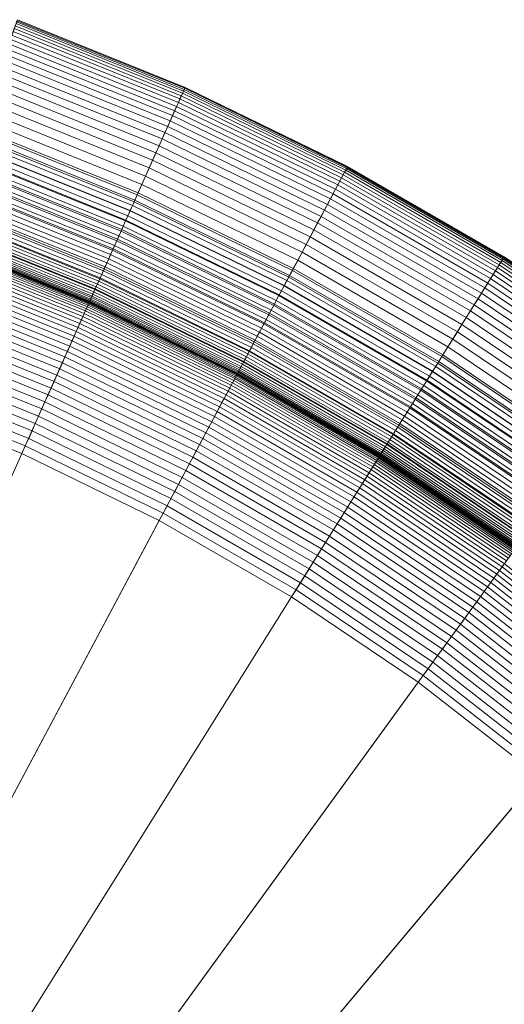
# Model space of a CAD drawing. Header units: millimetres. Extents: x -219 to 220, y -220 to 220.
# Tile 144 of 146: x 76 to 117, y 123 to 207. Entities that reach past the tile are written whole.
import ezdxf

# ---------------------------------------------------------------- set-up
doc = ezdxf.new("R2010")
doc.units = ezdxf.units.MM
doc.layers.add('LUCIDO_1', color=1, linetype='Continuous', lineweight=20, true_color=0xff0000)
doc.layers.add('Nessuna', color=7, linetype='Continuous', lineweight=9)

# ---------------------------------------------------------------- blocks, each defined once
blk = doc.blocks.new('Group-1')
at = {"layer": 'Nessuna', "color": 7, "linetype": 'Continuous', "lineweight": 9, "transparency": 33554687}
for points in [[(72.217, 197.294), (85.807, 191.803), (89.874, 200.939), (75.637, 206.691)], [(75.365, 205.944, -65.583), (89.551, 200.213, -65.583), (89.435, 199.953, -66.481), (75.268, 205.677, -66.481)], [(75.448, 206.172, -64.671), (89.649, 200.434, -64.671), (89.551, 200.213, -65.583), (75.365, 205.944, -65.583)], [(75.515, 206.358, -63.75), (89.73, 200.615, -63.75), (89.649, 200.434, -64.671), (75.448, 206.172, -64.671)], [(75.568, 206.504, -62.82), (89.793, 200.756, -62.82), (89.73, 200.615, -63.75), (75.515, 206.358, -63.75)], [(75.606, 206.608, -61.883), (89.838, 200.858, -61.883), (89.793, 200.756, -62.82), (75.568, 206.504, -62.82)], [(75.629, 206.67, -60.943), (89.865, 200.919, -60.943), (89.838, 200.858, -61.883), (75.606, 206.608, -61.883)], [(75.637, 206.691, -60), (89.874, 200.939, -60), (89.865, 200.919, -60.943), (75.629, 206.67, -60.943)], [(75.637, 206.691), (89.874, 200.939), (89.874, 200.939, -60), (75.637, 206.691, -60)], [(75.156, 205.37, -67.366), (89.303, 199.655, -67.366), (89.153, 199.319, -68.234), (75.03, 205.025, -68.234)], [(75.268, 205.677, -66.481), (89.435, 199.953, -66.481), (89.303, 199.655, -67.366), (75.156, 205.37, -67.366)], [(74.891, 204.641, -69.084), (88.987, 198.946, -69.084), (88.805, 198.536, -69.914), (74.737, 204.22, -69.914)], [(75.03, 205.025, -68.234), (89.153, 199.319, -68.234), (88.987, 198.946, -69.084), (74.891, 204.641, -69.084)], [(74.571, 203.763, -70.721), (88.607, 198.092, -70.721), (88.394, 197.613, -71.505), (74.392, 203.27, -71.505)], [(74.737, 204.22, -69.914), (88.805, 198.536, -69.914), (88.607, 198.092, -70.721), (74.571, 203.763, -70.721)], [(74.2, 202.744, -72.263), (88.166, 197.101, -72.263), (87.924, 196.557, -72.994), (73.996, 202.184, -72.994)], [(74.392, 203.27, -71.505), (88.394, 197.613, -71.505), (88.166, 197.101, -72.263), (74.2, 202.744, -72.263)], [(73.996, 202.184, -72.994), (87.924, 196.557, -72.994), (87.668, 195.982, -73.696), (73.781, 201.593, -73.696)], [(73.555, 200.971, -74.368), (87.399, 195.378, -74.368), (87.117, 194.745, -75.008), (73.318, 200.32, -75.008)], [(73.781, 201.593, -73.696), (87.668, 195.982, -73.696), (87.399, 195.378, -74.368), (73.555, 200.971, -74.368)], [(85.807, 191.803), (98.981, 185.378), (103.676, 194.207), (89.874, 200.939)], [(89.865, 200.919, -60.943), (103.666, 194.188, -60.943), (103.634, 194.129, -61.883), (89.838, 200.858, -61.883)], [(89.874, 200.939, -60), (103.676, 194.207, -60), (103.666, 194.188, -60.943), (89.865, 200.919, -60.943)], [(89.874, 200.939), (103.676, 194.207), (103.676, 194.207, -60), (89.874, 200.939, -60)], [(73.318, 200.32, -75.008), (87.117, 194.745, -75.008), (86.823, 194.086, -75.614), (73.071, 199.642, -75.614)], [(89.551, 200.213, -65.583), (103.303, 193.506, -65.583), (103.169, 193.254, -66.481), (89.435, 199.953, -66.481)], [(89.649, 200.434, -64.671), (103.416, 193.719, -64.671), (103.303, 193.506, -65.583), (89.551, 200.213, -65.583)], [(89.73, 200.615, -63.75), (103.51, 193.894, -63.75), (103.416, 193.719, -64.671), (89.649, 200.434, -64.671)], [(89.793, 200.756, -62.82), (103.582, 194.031, -62.82), (103.51, 193.894, -63.75), (89.73, 200.615, -63.75)], [(89.838, 200.858, -61.883), (103.634, 194.129, -61.883), (103.582, 194.031, -62.82), (89.793, 200.756, -62.82)], [(73.071, 199.642, -75.614), (86.823, 194.086, -75.614), (86.518, 193.401, -76.186), (72.815, 198.937, -76.186)], [(89.153, 199.319, -68.234), (102.843, 192.641, -68.234), (102.652, 192.281, -69.084), (88.987, 198.946, -69.084)], [(89.303, 199.655, -67.366), (103.016, 192.966, -67.366), (102.843, 192.641, -68.234), (89.153, 199.319, -68.234)], [(89.435, 199.953, -66.481), (103.169, 193.254, -66.481), (103.016, 192.966, -67.366), (89.303, 199.655, -67.366)], [(72.815, 198.937, -76.186), (86.518, 193.401, -76.186), (86.203, 192.692, -76.721), (72.549, 198.208, -76.721)], [(88.805, 198.536, -69.914), (102.441, 191.885, -69.914), (102.213, 191.456, -70.721), (88.607, 198.092, -70.721)], [(88.987, 198.946, -69.084), (102.652, 192.281, -69.084), (102.441, 191.885, -69.914), (88.805, 198.536, -69.914)], [(72.549, 198.208, -76.721), (86.203, 192.692, -76.721), (85.877, 191.961, -77.22), (72.276, 197.456, -77.22)], [(88.394, 197.613, -71.505), (101.967, 190.993, -71.505), (101.704, 190.498, -72.263), (88.166, 197.101, -72.263)], [(88.607, 198.092, -70.721), (102.213, 191.456, -70.721), (101.967, 190.993, -71.505), (88.394, 197.613, -71.505)], [(71.881, 196.373, -0.048), (85.408, 190.908, -0.048), (85.607, 191.355, -0.012), (72.049, 196.833, -0.012)], [(72.276, 197.456, -77.22), (85.877, 191.961, -77.22), (85.542, 191.209, -77.68), (71.994, 196.683, -77.68)], [(72.049, 196.833, -0.012), (85.607, 191.355, -0.012), (85.807, 191.803), (72.217, 197.294)], [(88.166, 197.101, -72.263), (101.704, 190.498, -72.263), (101.424, 189.973, -72.994), (87.924, 196.557, -72.994)], [(71.706, 195.89, -78.101), (85.199, 190.439, -78.101), (84.849, 189.651, -78.482), (71.411, 195.08, -78.482)], [(71.549, 195.461, -0.192), (85.014, 190.021, -0.192), (85.21, 190.463, -0.108), (71.715, 195.916, -0.108)], [(71.994, 196.683, -77.68), (85.542, 191.209, -77.68), (85.199, 190.439, -78.101), (71.706, 195.89, -78.101)], [(71.715, 195.916, -0.108), (85.21, 190.463, -0.108), (85.408, 190.908, -0.048), (71.881, 196.373, -0.048)], [(87.668, 195.982, -73.696), (101.129, 189.417, -73.696), (100.818, 188.833, -74.368), (87.399, 195.378, -74.368)], [(87.924, 196.557, -72.994), (101.424, 189.973, -72.994), (101.129, 189.417, -73.696), (87.668, 195.982, -73.696)], [(71.411, 195.08, -78.482), (84.849, 189.651, -78.482), (84.491, 188.847, -78.822), (71.11, 194.253, -78.822)], [(71.386, 195.011, -0.3), (84.819, 189.584, -0.3), (85.014, 190.021, -0.192), (71.549, 195.461, -0.192)], [(87.399, 195.378, -74.368), (100.818, 188.833, -74.368), (100.493, 188.221, -75.008), (87.117, 194.745, -75.008)], [(71.11, 194.253, -78.822), (84.491, 188.847, -78.822), (84.127, 188.03, -79.12), (70.804, 193.413, -79.12)], [(71.064, 194.129, -0.585), (84.437, 188.726, -0.585), (84.626, 189.152, -0.431), (71.224, 194.567, -0.431)], [(71.224, 194.567, -0.431), (84.626, 189.152, -0.431), (84.819, 189.584, -0.3), (71.386, 195.011, -0.3)], [(87.117, 194.745, -75.008), (100.493, 188.221, -75.008), (100.154, 187.584, -75.614), (86.823, 194.086, -75.614)], [(98.981, 185.378), (111.675, 178.049), (116.975, 186.529), (103.676, 194.207)], [(103.666, 194.188, -60.943), (116.963, 186.511, -60.943), (116.927, 186.454, -61.883), (103.634, 194.129, -61.883)], [(103.676, 194.207, -60), (116.975, 186.529, -60), (116.963, 186.511, -60.943), (103.666, 194.188, -60.943)], [(103.676, 194.207), (116.975, 186.529), (116.975, 186.529, -60), (103.676, 194.207, -60)], [(70.804, 193.413, -79.12), (84.127, 188.03, -79.12), (83.758, 187.201, -79.375), (70.493, 192.56, -79.375)], [(70.754, 193.277, -0.96), (84.068, 187.898, -0.96), (84.251, 188.307, -0.761), (70.908, 193.698, -0.761)], [(70.908, 193.698, -0.761), (84.251, 188.307, -0.761), (84.437, 188.726, -0.585), (71.064, 194.129, -0.585)], [(86.518, 193.401, -76.186), (99.802, 186.922, -76.186), (99.438, 186.237, -76.721), (86.203, 192.692, -76.721)], [(86.823, 194.086, -75.614), (100.154, 187.584, -75.614), (99.802, 186.922, -76.186), (86.518, 193.401, -76.186)], [(103.303, 193.506, -65.583), (116.553, 185.855, -65.583), (116.403, 185.614, -66.481), (103.169, 193.254, -66.481)], [(103.416, 193.719, -64.671), (116.681, 186.06, -64.671), (116.553, 185.855, -65.583), (103.303, 193.506, -65.583)], [(103.51, 193.894, -63.75), (116.787, 186.229, -63.75), (116.681, 186.06, -64.671), (103.416, 193.719, -64.671)], [(103.582, 194.031, -62.82), (116.869, 186.36, -62.82), (116.787, 186.229, -63.75), (103.51, 193.894, -63.75)], [(103.634, 194.129, -61.883), (116.927, 186.454, -61.883), (116.869, 186.36, -62.82), (103.582, 194.031, -62.82)], [(70.493, 192.56, -79.375), (83.758, 187.201, -79.375), (83.384, 186.362, -79.587), (70.179, 191.697, -79.587)], [(70.458, 192.463, -1.423), (83.716, 187.107, -1.423), (83.89, 187.497, -1.181), (70.604, 192.865, -1.181)], [(70.604, 192.865, -1.181), (83.89, 187.497, -1.181), (84.068, 187.898, -0.96), (70.754, 193.277, -0.96)], [(86.203, 192.692, -76.721), (99.438, 186.237, -76.721), (99.062, 185.53, -77.22), (85.877, 191.961, -77.22)], [(102.843, 192.641, -68.234), (116.035, 185.025, -68.234), (115.818, 184.679, -69.084), (102.652, 192.281, -69.084)], [(103.016, 192.966, -67.366), (116.23, 185.337, -67.366), (116.035, 185.025, -68.234), (102.843, 192.641, -68.234)], [(103.169, 193.254, -66.481), (116.403, 185.614, -66.481), (116.23, 185.337, -67.366), (103.016, 192.966, -67.366)], [(70.179, 191.697, -79.587), (83.384, 186.362, -79.587), (83.007, 185.514, -79.756), (69.862, 190.825, -79.756)], [(70.047, 191.333, -2.27), (83.227, 186.008, -2.27), (83.384, 186.361, -1.968), (70.179, 191.697, -1.968)], [(70.179, 191.697, -1.968), (83.384, 186.361, -1.968), (83.547, 186.728, -1.685), (70.316, 192.074, -1.685)], [(70.316, 192.074, -1.685), (83.547, 186.728, -1.685), (83.716, 187.107, -1.423), (70.458, 192.463, -1.423)], [(85.877, 191.961, -77.22), (99.062, 185.53, -77.22), (98.676, 184.804, -77.68), (85.542, 191.209, -77.68)], [(85.607, 191.355, -0.012), (98.751, 184.945, -0.012), (98.981, 185.378), (85.807, 191.803)], [(102.441, 191.885, -69.914), (115.581, 184.299, -69.914), (115.323, 183.887, -70.721), (102.213, 191.456, -70.721)], [(102.652, 192.281, -69.084), (115.818, 184.679, -69.084), (115.581, 184.299, -69.914), (102.441, 191.885, -69.914)], [(69.798, 190.65, -2.929), (82.931, 185.344, -2.929), (83.076, 185.668, -2.59), (69.92, 190.984, -2.59)], [(69.92, 190.984, -2.59), (83.076, 185.668, -2.59), (83.227, 186.008, -2.27), (70.047, 191.333, -2.27)], [(85.542, 191.209, -77.68), (98.676, 184.804, -77.68), (98.28, 184.059, -78.101), (85.199, 190.439, -78.101)], [(85.21, 190.463, -0.108), (98.292, 184.082, -0.108), (98.521, 184.512, -0.048), (85.408, 190.908, -0.048)], [(85.408, 190.908, -0.048), (98.521, 184.512, -0.048), (98.751, 184.945, -0.012), (85.607, 191.355, -0.012)], [(101.967, 190.993, -71.505), (115.045, 183.442, -71.505), (114.749, 182.967, -72.263), (101.704, 190.498, -72.263)], [(102.213, 191.456, -70.721), (115.323, 183.887, -70.721), (115.045, 183.442, -71.505), (101.967, 190.993, -71.505)], [(69.469, 189.747, -4.043), (82.54, 184.466, -4.043), (82.663, 184.742, -3.656), (69.573, 190.03, -3.656)], [(69.862, 190.825, -79.756), (83.007, 185.514, -79.756), (82.627, 184.66, -79.881), (69.542, 189.947, -79.881)], [(69.573, 190.03, -3.656), (82.663, 184.742, -3.656), (82.793, 185.035, -3.284), (69.682, 190.332, -3.284)], [(69.682, 190.332, -3.284), (82.793, 185.035, -3.284), (82.931, 185.344, -2.929), (69.798, 190.65, -2.929)], [(84.819, 189.584, -0.3), (97.841, 183.232, -0.3), (98.065, 183.655, -0.192), (85.014, 190.021, -0.192)], [(85.199, 190.439, -78.101), (98.28, 184.059, -78.101), (97.875, 183.297, -78.482), (84.849, 189.651, -78.482)], [(85.014, 190.021, -0.192), (98.065, 183.655, -0.192), (98.292, 184.082, -0.108), (85.21, 190.463, -0.108)], [(101.704, 190.498, -72.263), (114.749, 182.967, -72.263), (114.433, 182.462, -72.994), (101.424, 189.973, -72.994)], [(69.2, 189.007, -5.286), (82.22, 183.747, -5.286), (82.318, 183.968, -4.859), (69.283, 189.234, -4.859)], [(69.542, 189.947, -79.881), (82.627, 184.66, -79.881), (82.245, 183.802, -79.962), (69.221, 189.064, -79.962)], [(69.283, 189.234, -4.859), (82.318, 183.968, -4.859), (82.425, 184.208, -4.444), (69.373, 189.481, -4.444)], [(69.373, 189.481, -4.444), (82.425, 184.208, -4.444), (82.54, 184.466, -4.043), (69.469, 189.747, -4.043)], [(84.849, 189.651, -78.482), (97.875, 183.297, -78.482), (97.462, 182.521, -78.822), (84.491, 188.847, -78.822)], [(84.626, 189.152, -0.431), (97.619, 182.815, -0.431), (97.841, 183.232, -0.3), (84.819, 189.584, -0.3)], [(101.129, 189.417, -73.696), (114.099, 181.928, -73.696), (113.749, 181.367, -74.368), (100.818, 188.833, -74.368)], [(101.424, 189.973, -72.994), (114.433, 182.462, -72.994), (114.099, 181.928, -73.696), (101.129, 189.417, -73.696)], [(69.221, 189.064, -79.962), (82.245, 183.802, -79.962), (21.177, 46.641, -89.301), (17.87, 47.977, -89.301)], [(68.944, 188.302, -7.097), (81.915, 183.061, -7.097), (81.977, 183.202, -6.631), (68.996, 188.447, -6.631)], [(68.996, 188.447, -6.631), (81.977, 183.202, -6.631), (82.049, 183.363, -6.173), (69.057, 188.613, -6.173)], [(69.057, 188.613, -6.173), (82.049, 183.363, -6.173), (82.13, 183.545, -5.724), (69.125, 188.8, -5.724)], [(69.125, 188.8, -5.724), (82.13, 183.545, -5.724), (82.22, 183.747, -5.286), (69.2, 189.007, -5.286)], [(84.491, 188.847, -78.822), (97.462, 182.521, -78.822), (97.042, 181.731, -79.12), (84.127, 188.03, -79.12)], [(84.251, 188.307, -0.761), (97.185, 181.999, -0.761), (97.4, 182.403, -0.585), (84.437, 188.726, -0.585)], [(84.437, 188.726, -0.585), (97.4, 182.403, -0.585), (97.619, 182.815, -0.431), (84.626, 189.152, -0.431)], [(100.818, 188.833, -74.368), (113.749, 181.367, -74.368), (113.382, 180.78, -75.008), (100.493, 188.221, -75.008)], [(68.592, 187.337, -50.091), (81.497, 182.123, -50.091), (81.571, 182.289, -49.408), (68.654, 187.508, -49.408)], [(68.654, 187.508, -49.408), (81.571, 182.289, -49.408), (81.631, 182.425, -48.716), (68.705, 187.648, -48.716)], [(68.705, 187.648, -48.716), (81.631, 182.425, -48.716), (81.679, 182.531, -48.019), (68.745, 187.757, -48.019)], [(68.745, 187.757, -48.019), (81.679, 182.531, -48.019), (81.713, 182.607, -47.317), (68.774, 187.835, -47.317)], [(68.774, 187.835, -47.317), (81.713, 182.607, -47.317), (81.733, 182.653, -46.611), (68.791, 187.882, -46.611)], [(68.791, 187.882, -46.611), (81.733, 182.653, -46.611), (81.74, 182.668, -45.904), (68.796, 187.897, -45.904)], [(68.796, 187.897, -10), (81.74, 182.668, -10), (81.745, 182.679, -9.509), (68.8, 187.909, -9.509)], [(68.796, 187.897, -45.904), (81.74, 182.668, -45.904), (81.74, 182.668, -10), (68.796, 187.897, -10)], [(68.8, 187.909, -9.509), (81.745, 182.679, -9.509), (81.759, 182.712, -9.02), (68.813, 187.943, -9.02)], [(68.813, 187.943, -9.02), (81.759, 182.712, -9.02), (81.784, 182.767, -8.533), (68.833, 187.999, -8.533)], [(68.833, 187.999, -8.533), (81.784, 182.767, -8.533), (81.818, 182.844, -8.049), (68.862, 188.078, -8.049)], [(68.862, 188.078, -8.049), (81.818, 182.844, -8.049), (81.862, 182.942, -7.57), (68.899, 188.179, -7.57)], [(68.899, 188.179, -7.57), (81.862, 182.942, -7.57), (81.915, 183.061, -7.097), (68.944, 188.302, -7.097)], [(83.716, 187.107, -1.423), (96.568, 180.839, -1.423), (96.768, 181.216, -1.181), (83.89, 187.497, -1.181)], [(84.127, 188.03, -79.12), (97.042, 181.731, -79.12), (96.616, 180.929, -79.375), (83.758, 187.201, -79.375)], [(83.89, 187.497, -1.181), (96.768, 181.216, -1.181), (96.974, 181.603, -0.96), (84.068, 187.898, -0.96)], [(84.068, 187.898, -0.96), (96.974, 181.603, -0.96), (97.185, 181.999, -0.761), (84.251, 188.307, -0.761)], [(100.154, 187.584, -75.614), (112.999, 180.168, -75.614), (112.602, 179.532, -76.186), (99.802, 186.922, -76.186)], [(100.493, 188.221, -75.008), (113.382, 180.78, -75.008), (112.999, 180.168, -75.614), (100.154, 187.584, -75.614)], [(68.341, 186.647, -52.08), (81.199, 181.453, -52.08), (81.311, 181.705, -51.429), (68.436, 186.907, -51.429)], [(68.436, 186.907, -51.429), (81.311, 181.705, -51.429), (81.41, 181.928, -50.765), (68.519, 187.137, -50.765)], [(68.519, 187.137, -50.765), (81.41, 181.928, -50.765), (81.497, 182.123, -50.091), (68.592, 187.337, -50.091)], [(83.758, 187.201, -79.375), (96.616, 180.929, -79.375), (96.185, 180.118, -79.587), (83.384, 186.362, -79.587)], [(83.384, 186.361, -1.968), (96.185, 180.118, -1.968), (96.373, 180.472, -1.685), (83.547, 186.728, -1.685)], [(83.547, 186.728, -1.685), (96.373, 180.472, -1.685), (96.568, 180.839, -1.423), (83.716, 187.107, -1.423)], [(99.802, 186.922, -76.186), (112.602, 179.532, -76.186), (112.191, 178.874, -76.721), (99.438, 186.237, -76.721)], [(67.997, 185.701, -53.945), (80.789, 180.533, -53.945), (80.937, 180.866, -53.339), (68.122, 186.044, -53.339)], [(68.122, 186.044, -53.339), (80.937, 180.866, -53.339), (81.074, 181.173, -52.717), (68.237, 186.36, -52.717)], [(68.237, 186.36, -52.717), (81.074, 181.173, -52.717), (81.199, 181.453, -52.08), (68.341, 186.647, -52.08)], [(83.384, 186.362, -79.587), (96.185, 180.118, -79.587), (95.749, 179.299, -79.756), (83.007, 185.514, -79.756)], [(83.076, 185.668, -2.59), (95.829, 179.448, -2.59), (96.003, 179.777, -2.27), (83.227, 186.008, -2.27)], [(83.227, 186.008, -2.27), (96.003, 179.777, -2.27), (96.185, 180.118, -1.968), (83.384, 186.361, -1.968)], [(99.438, 186.237, -76.721), (112.191, 178.874, -76.721), (111.767, 178.195, -77.22), (99.062, 185.53, -77.22)], [(111.675, 178.049), (123.827, 169.852), (129.705, 177.943), (116.975, 186.529)], [(116.553, 185.855, -65.583), (129.238, 177.3, -65.583), (129.071, 177.069, -66.481), (116.403, 185.614, -66.481)], [(116.681, 186.06, -64.671), (129.38, 177.495, -64.671), (129.238, 177.3, -65.583), (116.553, 185.855, -65.583)], [(116.787, 186.229, -63.75), (129.497, 177.656, -63.75), (129.38, 177.495, -64.671), (116.681, 186.06, -64.671)], [(116.869, 186.36, -62.82), (129.588, 177.781, -62.82), (129.497, 177.656, -63.75), (116.787, 186.229, -63.75)], [(116.927, 186.454, -61.883), (129.653, 177.871, -61.883), (129.588, 177.781, -62.82), (116.869, 186.36, -62.82)], [(116.963, 186.511, -60.943), (129.692, 177.925, -60.943), (129.653, 177.871, -61.883), (116.927, 186.454, -61.883)], [(116.975, 186.529, -60), (129.705, 177.943, -60), (129.692, 177.925, -60.943), (116.963, 186.511, -60.943)], [(116.975, 186.529), (129.705, 177.943), (129.705, 177.943, -60), (116.975, 186.529, -60)], [(67.719, 184.937, -55.102), (80.458, 179.79, -55.102), (80.629, 180.174, -54.533), (67.863, 185.332, -54.533)], [(67.863, 185.332, -54.533), (80.629, 180.174, -54.533), (80.789, 180.533, -53.945), (67.997, 185.701, -53.945)], [(83.007, 185.514, -79.756), (95.749, 179.299, -79.756), (95.311, 178.474, -79.881), (82.627, 184.66, -79.881)], [(82.663, 184.742, -3.656), (95.352, 178.553, -3.656), (95.503, 178.836, -3.284), (82.793, 185.035, -3.284)], [(82.793, 185.035, -3.284), (95.503, 178.836, -3.284), (95.662, 179.134, -2.929), (82.931, 185.344, -2.929)], [(82.931, 185.344, -2.929), (95.662, 179.134, -2.929), (95.829, 179.448, -2.59), (83.076, 185.668, -2.59)], [(99.062, 185.53, -77.22), (111.767, 178.195, -77.22), (111.331, 177.497, -77.68), (98.676, 184.804, -77.68)], [(98.751, 184.945, -0.012), (111.415, 177.633, -0.012), (111.675, 178.049), (98.981, 185.378)], [(116.035, 185.025, -68.234), (128.663, 176.508, -68.234), (128.423, 176.177, -69.084), (115.818, 184.679, -69.084)], [(116.23, 185.337, -67.366), (128.879, 176.805, -67.366), (128.663, 176.508, -68.234), (116.035, 185.025, -68.234)], [(116.403, 185.614, -66.481), (129.071, 177.069, -66.481), (128.879, 176.805, -67.366), (116.23, 185.337, -67.366)], [(67.405, 184.074, -56.176), (80.085, 178.951, -56.176), (80.277, 179.382, -55.65), (67.566, 184.517, -55.65)], [(67.566, 184.517, -55.65), (80.277, 179.382, -55.65), (80.458, 179.79, -55.102), (67.719, 184.937, -55.102)], [(82.627, 184.66, -79.881), (95.311, 178.474, -79.881), (94.87, 177.645, -79.962), (82.245, 183.802, -79.962)], [(82.318, 183.968, -4.859), (94.955, 177.805, -4.859), (95.078, 178.036, -4.444), (82.425, 184.208, -4.444)], [(82.425, 184.208, -4.444), (95.078, 178.036, -4.444), (95.211, 178.286, -4.043), (82.54, 184.466, -4.043)], [(82.54, 184.466, -4.043), (95.211, 178.286, -4.043), (95.352, 178.553, -3.656), (82.663, 184.742, -3.656)], [(98.676, 184.804, -77.68), (111.331, 177.497, -77.68), (110.884, 176.782, -78.101), (98.28, 184.059, -78.101)], [(98.292, 184.082, -0.108), (110.898, 176.805, -0.108), (111.156, 177.218, -0.048), (98.521, 184.512, -0.048)], [(98.521, 184.512, -0.048), (111.156, 177.218, -0.048), (111.415, 177.633, -0.012), (98.751, 184.945, -0.012)], [(115.581, 184.299, -69.914), (128.159, 175.815, -69.914), (127.873, 175.421, -70.721), (115.323, 183.887, -70.721)], [(115.818, 184.679, -69.084), (128.423, 176.177, -69.084), (128.159, 175.815, -69.914), (115.581, 184.299, -69.914)], [(82.245, 183.802, -79.962), (94.87, 177.645, -79.962), (24.382, 45.078, -89.301), (21.177, 46.641, -89.301)], [(67.057, 183.119, -57.16), (79.671, 178.023, -57.16), (79.883, 178.497, -56.68), (67.235, 183.607, -56.68)], [(67.235, 183.607, -56.68), (79.883, 178.497, -56.68), (80.085, 178.951, -56.176), (67.405, 184.074, -56.176)], [(81.977, 183.202, -6.631), (94.561, 177.065, -6.631), (94.644, 177.221, -6.173), (82.049, 183.363, -6.173)], [(82.049, 183.363, -6.173), (94.644, 177.221, -6.173), (94.737, 177.396, -5.724), (82.13, 183.545, -5.724)], [(82.13, 183.545, -5.724), (94.737, 177.396, -5.724), (94.841, 177.591, -5.286), (82.22, 183.747, -5.286)], [(82.22, 183.747, -5.286), (94.841, 177.591, -5.286), (94.955, 177.805, -4.859), (82.318, 183.968, -4.859)], [(97.841, 183.232, -0.3), (110.388, 175.988, -0.3), (110.642, 176.395, -0.192), (98.065, 183.655, -0.192)], [(98.28, 184.059, -78.101), (110.884, 176.782, -78.101), (110.427, 176.051, -78.482), (97.875, 183.297, -78.482)], [(98.065, 183.655, -0.192), (110.642, 176.395, -0.192), (110.898, 176.805, -0.108), (98.292, 184.082, -0.108)], [(115.045, 183.442, -71.505), (127.565, 174.998, -71.505), (127.236, 174.544, -72.263), (114.749, 182.967, -72.263)], [(115.323, 183.887, -70.721), (127.873, 175.421, -70.721), (127.565, 174.998, -71.505), (115.045, 183.442, -71.505)], [(66.68, 182.082, -58.043), (79.223, 177.014, -58.043), (79.451, 177.528, -57.615), (66.872, 182.61, -57.615)], [(66.872, 182.61, -57.615), (79.451, 177.528, -57.615), (79.671, 178.023, -57.16), (67.057, 183.119, -57.16)], [(81.631, 182.425, -48.716), (94.162, 176.314, -48.716), (94.216, 176.416, -48.019), (81.679, 182.531, -48.019)], [(81.679, 182.531, -48.019), (94.216, 176.416, -48.019), (94.255, 176.49, -47.317), (81.713, 182.607, -47.317)], [(81.713, 182.607, -47.317), (94.255, 176.49, -47.317), (94.279, 176.534, -46.611), (81.733, 182.653, -46.611)], [(81.733, 182.653, -46.611), (94.279, 176.534, -46.611), (94.287, 176.548, -45.904), (81.74, 182.668, -45.904)], [(81.74, 182.668, -10), (94.287, 176.548, -10), (94.292, 176.559, -9.509), (81.745, 182.679, -9.509)], [(81.74, 182.668, -45.904), (94.287, 176.548, -45.904), (94.287, 176.548, -10), (81.74, 182.668, -10)], [(81.745, 182.679, -9.509), (94.292, 176.559, -9.509), (94.309, 176.591, -9.02), (81.759, 182.712, -9.02)], [(81.759, 182.712, -9.02), (94.309, 176.591, -9.02), (94.337, 176.644, -8.533), (81.784, 182.767, -8.533)], [(81.784, 182.767, -8.533), (94.337, 176.644, -8.533), (94.377, 176.718, -8.049), (81.818, 182.844, -8.049)], [(81.818, 182.844, -8.049), (94.377, 176.718, -8.049), (94.427, 176.813, -7.57), (81.862, 182.942, -7.57)], [(81.862, 182.942, -7.57), (94.427, 176.813, -7.57), (94.489, 176.929, -7.097), (81.915, 183.061, -7.097)], [(81.915, 183.061, -7.097), (94.489, 176.929, -7.097), (94.561, 177.065, -6.631), (81.977, 183.202, -6.631)], [(97.462, 182.521, -78.822), (109.961, 175.305, -78.822), (109.486, 174.546, -79.12), (97.042, 181.731, -79.12)], [(97.4, 182.403, -0.585), (109.89, 175.192, -0.585), (110.137, 175.587, -0.431), (97.619, 182.815, -0.431)], [(97.875, 183.297, -78.482), (110.427, 176.051, -78.482), (109.961, 175.305, -78.822), (97.462, 182.521, -78.822)], [(97.619, 182.815, -0.431), (110.137, 175.587, -0.431), (110.388, 175.988, -0.3), (97.841, 183.232, -0.3)], [(114.749, 182.967, -72.263), (127.236, 174.544, -72.263), (126.886, 174.062, -72.994), (114.433, 182.462, -72.994)], [(66.481, 181.535, -58.445), (78.986, 176.483, -58.445), (79.223, 177.014, -58.043), (66.68, 182.082, -58.043)], [(81.199, 181.453, -52.08), (93.662, 175.374, -52.08), (93.792, 175.617, -51.429), (81.311, 181.705, -51.429)], [(81.311, 181.705, -51.429), (93.792, 175.617, -51.429), (93.907, 175.834, -50.765), (81.41, 181.928, -50.765)], [(81.41, 181.928, -50.765), (93.907, 175.834, -50.765), (94.007, 176.022, -50.091), (81.497, 182.123, -50.091)], [(81.497, 182.123, -50.091), (94.007, 176.022, -50.091), (94.092, 176.182, -49.408), (81.571, 182.289, -49.408)], [(81.571, 182.289, -49.408), (94.092, 176.182, -49.408), (94.162, 176.314, -48.716), (81.631, 182.425, -48.716)], [(97.042, 181.731, -79.12), (109.486, 174.546, -79.12), (109.006, 173.776, -79.375), (96.616, 180.929, -79.375)], [(96.974, 181.603, -0.96), (109.41, 174.423, -0.96), (109.647, 174.804, -0.761), (97.185, 181.999, -0.761)], [(97.185, 181.999, -0.761), (109.647, 174.804, -0.761), (109.89, 175.192, -0.585), (97.4, 182.403, -0.585)], [(114.099, 181.928, -73.696), (126.516, 173.553, -73.696), (126.127, 173.018, -74.368), (113.749, 181.367, -74.368)], [(114.433, 182.462, -72.994), (126.886, 174.062, -72.994), (126.516, 173.553, -73.696), (114.099, 181.928, -73.696)], [(66.064, 180.391, -59.164), (78.491, 175.371, -59.164), (78.742, 175.935, -58.819), (66.275, 180.971, -58.819)], [(66.275, 180.971, -58.819), (78.742, 175.935, -58.819), (78.986, 176.483, -58.445), (66.481, 181.535, -58.445)], [(80.789, 180.533, -53.945), (93.189, 174.485, -53.945), (93.361, 174.807, -53.339), (80.937, 180.866, -53.339)], [(80.937, 180.866, -53.339), (93.361, 174.807, -53.339), (93.518, 175.104, -52.717), (81.074, 181.173, -52.717)], [(81.074, 181.173, -52.717), (93.518, 175.104, -52.717), (93.662, 175.374, -52.08), (81.199, 181.453, -52.08)], [(96.616, 180.929, -79.375), (109.006, 173.776, -79.375), (108.519, 172.997, -79.587), (96.185, 180.118, -79.587)], [(96.373, 180.472, -1.685), (108.731, 173.337, -1.685), (108.951, 173.689, -1.423), (96.568, 180.839, -1.423)], [(96.568, 180.839, -1.423), (108.951, 173.689, -1.423), (109.177, 174.051, -1.181), (96.768, 181.216, -1.181)], [(96.768, 181.216, -1.181), (109.177, 174.051, -1.181), (109.41, 174.423, -0.96), (96.974, 181.603, -0.96)], [(113.749, 181.367, -74.368), (126.127, 173.018, -74.368), (125.72, 172.458, -75.008), (113.382, 180.78, -75.008)], [(65.848, 179.797, -59.48), (78.233, 174.793, -59.48), (78.491, 175.371, -59.164), (66.064, 180.391, -59.164)], [(80.458, 179.79, -55.102), (92.808, 173.767, -55.102), (93.005, 174.138, -54.533), (80.629, 180.174, -54.533)], [(80.629, 180.174, -54.533), (93.005, 174.138, -54.533), (93.189, 174.485, -53.945), (80.789, 180.533, -53.945)], [(96.185, 180.118, -79.587), (108.519, 172.997, -79.587), (108.027, 172.211, -79.756), (95.749, 179.299, -79.756)], [(96.003, 179.777, -2.27), (108.314, 172.669, -2.27), (108.519, 172.997, -1.968), (96.185, 180.118, -1.968)], [(96.185, 180.118, -1.968), (108.519, 172.997, -1.968), (108.731, 173.337, -1.685), (96.373, 180.472, -1.685)], [(112.999, 180.168, -75.614), (125.296, 171.874, -75.614), (124.855, 171.267, -76.186), (112.602, 179.532, -76.186)], [(113.382, 180.78, -75.008), (125.72, 172.458, -75.008), (125.296, 171.874, -75.614), (112.999, 180.168, -75.614)], [(65.401, 178.569, -60.02), (77.702, 173.599, -60.02), (77.97, 174.202, -59.766), (65.627, 179.189, -59.766)], [(65.627, 179.189, -59.766), (77.97, 174.202, -59.766), (78.233, 174.793, -59.48), (65.848, 179.797, -59.48)], [(80.085, 178.951, -56.176), (92.376, 172.956, -56.176), (92.598, 173.372, -55.65), (80.277, 179.382, -55.65)], [(80.277, 179.382, -55.65), (92.598, 173.372, -55.65), (92.808, 173.767, -55.102), (80.458, 179.79, -55.102)], [(95.749, 179.299, -79.756), (108.027, 172.211, -79.756), (107.532, 171.418, -79.881), (95.311, 178.474, -79.881)], [(95.503, 178.836, -3.284), (107.749, 171.765, -3.284), (107.928, 172.052, -2.929), (95.662, 179.134, -2.929)], [(95.662, 179.134, -2.929), (107.928, 172.052, -2.929), (108.117, 172.354, -2.59), (95.829, 179.448, -2.59)], [(95.829, 179.448, -2.59), (108.117, 172.354, -2.59), (108.314, 172.669, -2.27), (96.003, 179.777, -2.27)], [(112.602, 179.532, -76.186), (124.855, 171.267, -76.186), (124.399, 170.639, -76.721), (112.191, 178.874, -76.721)], [(65.172, 177.939, -60.244), (77.429, 172.986, -60.244), (77.702, 173.599, -60.02), (65.401, 178.569, -60.02)], [(79.671, 178.023, -57.16), (91.899, 172.059, -57.16), (92.143, 172.517, -56.68), (79.883, 178.497, -56.68)], [(79.883, 178.497, -56.68), (92.143, 172.517, -56.68), (92.376, 172.956, -56.176), (80.085, 178.951, -56.176)], [(95.311, 178.474, -79.881), (107.532, 171.418, -79.881), (107.034, 170.622, -79.962), (94.87, 177.645, -79.962)], [(95.078, 178.036, -4.444), (107.269, 170.998, -4.444), (107.419, 171.237, -4.043), (95.211, 178.286, -4.043)], [(95.211, 178.286, -4.043), (107.419, 171.237, -4.043), (107.579, 171.493, -3.656), (95.352, 178.553, -3.656)], [(95.352, 178.553, -3.656), (107.579, 171.493, -3.656), (107.749, 171.765, -3.284), (95.503, 178.836, -3.284)], [(112.191, 178.874, -76.721), (124.399, 170.639, -76.721), (123.929, 169.992, -77.22), (111.767, 178.195, -77.22)], [(94.87, 177.645, -79.962), (107.034, 170.622, -79.962), (27.471, 43.294, -89.301), (24.382, 45.078, -89.301)], [(64.939, 177.299, -60.435), (77.152, 172.364, -60.435), (77.429, 172.986, -60.244), (65.172, 177.939, -60.244)], [(79.223, 177.014, -58.043), (91.381, 171.084, -58.043), (91.645, 171.581, -57.615), (79.451, 177.528, -57.615)], [(79.451, 177.528, -57.615), (91.645, 171.581, -57.615), (91.899, 172.059, -57.16), (79.671, 178.023, -57.16)], [(94.737, 177.396, -5.724), (106.885, 170.383, -5.724), (107.002, 170.57, -5.286), (94.841, 177.591, -5.286)], [(94.841, 177.591, -5.286), (107.002, 170.57, -5.286), (107.13, 170.775, -4.859), (94.955, 177.805, -4.859)], [(94.955, 177.805, -4.859), (107.13, 170.775, -4.859), (107.269, 170.998, -4.444), (95.078, 178.036, -4.444)], [(111.331, 177.497, -77.68), (123.445, 169.326, -77.68), (122.949, 168.644, -78.101), (110.884, 176.782, -78.101)], [(111.156, 177.218, -0.048), (123.251, 169.059, -0.048), (123.539, 169.455, -0.012), (111.415, 177.633, -0.012)], [(111.767, 178.195, -77.22), (123.929, 169.992, -77.22), (123.445, 169.326, -77.68), (111.331, 177.497, -77.68)], [(111.415, 177.633, -0.012), (123.539, 169.455, -0.012), (123.827, 169.852), (111.675, 178.049)], [(64.465, 175.998, -60.721), (76.589, 171.099, -60.721), (76.872, 171.735, -60.595), (64.703, 176.652, -60.595)], [(64.703, 176.652, -60.595), (76.872, 171.735, -60.595), (77.152, 172.364, -60.435), (64.939, 177.299, -60.435)], [(78.986, 176.483, -58.445), (91.108, 170.57, -58.445), (91.381, 171.084, -58.043), (79.223, 177.014, -58.043)], [(94.309, 176.591, -9.02), (106.402, 169.609, -9.02), (106.434, 169.66, -8.533), (94.337, 176.644, -8.533)], [(94.337, 176.644, -8.533), (106.434, 169.66, -8.533), (106.478, 169.731, -8.049), (94.377, 176.718, -8.049)], [(94.377, 176.718, -8.049), (106.478, 169.731, -8.049), (106.535, 169.823, -7.57), (94.427, 176.813, -7.57)], [(94.427, 176.813, -7.57), (106.535, 169.823, -7.57), (106.604, 169.934, -7.097), (94.489, 176.929, -7.097)], [(94.489, 176.929, -7.097), (106.604, 169.934, -7.097), (106.686, 170.064, -6.631), (94.561, 177.065, -6.631)], [(94.561, 177.065, -6.631), (106.686, 170.064, -6.631), (106.78, 170.214, -6.173), (94.644, 177.221, -6.173)], [(94.644, 177.221, -6.173), (106.78, 170.214, -6.173), (106.885, 170.383, -5.724), (94.737, 177.396, -5.724)], [(110.884, 176.782, -78.101), (122.949, 168.644, -78.101), (122.442, 167.946, -78.482), (110.427, 176.051, -78.482)], [(110.642, 176.395, -0.192), (122.681, 168.274, -0.192), (122.965, 168.665, -0.108), (110.898, 176.805, -0.108)], [(110.898, 176.805, -0.108), (122.965, 168.665, -0.108), (123.251, 169.059, -0.048), (111.156, 177.218, -0.048)], [(64.226, 175.339, -60.815), (76.304, 170.459, -60.815), (76.589, 171.099, -60.721), (64.465, 175.998, -60.721)], [(78.491, 175.371, -59.164), (90.537, 169.496, -59.164), (90.826, 170.041, -58.819), (78.742, 175.935, -58.819)], [(78.742, 175.935, -58.819), (90.826, 170.041, -58.819), (91.108, 170.57, -58.445), (78.986, 176.483, -58.445)], [(93.792, 175.617, -51.429), (105.817, 168.674, -51.429), (105.947, 168.882, -50.765), (93.907, 175.834, -50.765)], [(93.907, 175.834, -50.765), (105.947, 168.882, -50.765), (106.06, 169.063, -50.091), (94.007, 176.022, -50.091)], [(94.007, 176.022, -50.091), (106.06, 169.063, -50.091), (106.156, 169.217, -49.408), (94.092, 176.182, -49.408)], [(94.092, 176.182, -49.408), (106.156, 169.217, -49.408), (106.235, 169.343, -48.716), (94.162, 176.314, -48.716)], [(94.162, 176.314, -48.716), (106.235, 169.343, -48.716), (106.297, 169.441, -48.019), (94.216, 176.416, -48.019)], [(94.216, 176.416, -48.019), (106.297, 169.441, -48.019), (106.341, 169.512, -47.317), (94.255, 176.49, -47.317)], [(94.255, 176.49, -47.317), (106.341, 169.512, -47.317), (106.367, 169.554, -46.611), (94.279, 176.534, -46.611)], [(94.279, 176.534, -46.611), (106.367, 169.554, -46.611), (106.376, 169.569, -45.904), (94.287, 176.548, -45.904)], [(94.287, 176.548, -10), (106.376, 169.569, -10), (106.383, 169.579, -9.509), (94.292, 176.559, -9.509)], [(94.287, 176.548, -45.904), (106.376, 169.569, -45.904), (106.376, 169.569, -10), (94.287, 176.548, -10)], [(94.292, 176.559, -9.509), (106.383, 169.579, -9.509), (106.402, 169.609, -9.02), (94.309, 176.591, -9.02)], [(110.427, 176.051, -78.482), (122.442, 167.946, -78.482), (121.925, 167.234, -78.822), (109.961, 175.305, -78.822)], [(110.137, 175.587, -0.431), (122.121, 167.504, -0.431), (122.399, 167.887, -0.3), (110.388, 175.988, -0.3)], [(110.388, 175.988, -0.3), (122.399, 167.887, -0.3), (122.681, 168.274, -0.192), (110.642, 176.395, -0.192)], [(63.985, 174.677, -60.875), (76.017, 169.816, -60.875), (76.304, 170.459, -60.815), (64.226, 175.339, -60.815)], [(78.233, 174.793, -59.48), (90.24, 168.937, -59.48), (90.537, 169.496, -59.164), (78.491, 175.371, -59.164)], [(93.361, 174.807, -53.339), (105.331, 167.896, -53.339), (105.509, 168.181, -52.717), (93.518, 175.104, -52.717)], [(93.518, 175.104, -52.717), (105.509, 168.181, -52.717), (105.671, 168.44, -52.08), (93.662, 175.374, -52.08)], [(93.662, 175.374, -52.08), (105.671, 168.44, -52.08), (105.817, 168.674, -51.429), (93.792, 175.617, -51.429)], [(109.961, 175.305, -78.822), (121.925, 167.234, -78.822), (121.399, 166.511, -79.12), (109.486, 174.546, -79.12)], [(109.647, 174.804, -0.761), (121.578, 166.756, -0.761), (121.847, 167.127, -0.585), (109.89, 175.192, -0.585)], [(109.89, 175.192, -0.585), (121.847, 167.127, -0.585), (122.121, 167.504, -0.431), (110.137, 175.587, -0.431)], [(17.87, 47.977, -69.262), (21.177, 46.641, -69.262), (76.017, 169.816, -60.875), (63.985, 174.677, -60.875)], [(77.702, 173.599, -60.02), (89.626, 167.783, -60.02), (89.936, 168.366, -59.766), (77.97, 174.202, -59.766)], [(77.97, 174.202, -59.766), (89.936, 168.366, -59.766), (90.24, 168.937, -59.48), (78.233, 174.793, -59.48)], [(92.808, 173.767, -55.102), (104.707, 166.897, -55.102), (104.929, 167.253, -54.533), (93.005, 174.138, -54.533)], [(93.005, 174.138, -54.533), (104.929, 167.253, -54.533), (105.138, 167.586, -53.945), (93.189, 174.485, -53.945)], [(93.189, 174.485, -53.945), (105.138, 167.586, -53.945), (105.331, 167.896, -53.339), (93.361, 174.807, -53.339)], [(109.486, 174.546, -79.12), (121.399, 166.511, -79.12), (120.866, 165.776, -79.375), (109.006, 173.776, -79.375)], [(109.177, 174.051, -1.181), (121.056, 166.039, -1.181), (121.314, 166.393, -0.96), (109.41, 174.423, -0.96)], [(109.41, 174.423, -0.96), (121.314, 166.393, -0.96), (121.578, 166.756, -0.761), (109.647, 174.804, -0.761)], [(77.429, 172.986, -60.244), (89.311, 167.191, -60.244), (89.626, 167.783, -60.02), (77.702, 173.599, -60.02)], [(92.376, 172.956, -56.176), (104.22, 166.118, -56.176), (104.47, 166.518, -55.65), (92.598, 173.372, -55.65)], [(92.598, 173.372, -55.65), (104.47, 166.518, -55.65), (104.707, 166.897, -55.102), (92.808, 173.767, -55.102)], [(109.006, 173.776, -79.375), (120.866, 165.776, -79.375), (120.326, 165.033, -79.587), (108.519, 172.997, -79.587)], [(108.519, 172.997, -1.968), (120.326, 165.033, -1.968), (120.562, 165.358, -1.685), (108.731, 173.337, -1.685)], [(108.731, 173.337, -1.685), (120.562, 165.358, -1.685), (120.805, 165.693, -1.423), (108.951, 173.689, -1.423)], [(108.951, 173.689, -1.423), (120.805, 165.693, -1.423), (121.056, 166.039, -1.181), (109.177, 174.051, -1.181)], [(77.152, 172.364, -60.435), (88.992, 166.59, -60.435), (89.311, 167.191, -60.244), (77.429, 172.986, -60.244)], [(91.899, 172.059, -57.16), (103.682, 165.256, -57.16), (103.957, 165.697, -56.68), (92.143, 172.517, -56.68)], [(92.143, 172.517, -56.68), (103.957, 165.697, -56.68), (104.22, 166.118, -56.176), (92.376, 172.956, -56.176)], [(108.519, 172.997, -79.587), (120.326, 165.033, -79.587), (119.781, 164.283, -79.756), (108.027, 172.211, -79.756)], [(108.117, 172.354, -2.59), (119.88, 164.419, -2.59), (120.098, 164.72, -2.27), (108.314, 172.669, -2.27)], [(108.314, 172.669, -2.27), (120.098, 164.72, -2.27), (120.326, 165.033, -1.968), (108.519, 172.997, -1.968)], [(76.589, 171.099, -60.721), (88.342, 165.367, -60.721), (88.668, 165.982, -60.595), (76.872, 171.735, -60.595)], [(76.872, 171.735, -60.595), (88.668, 165.982, -60.595), (88.992, 166.59, -60.435), (77.152, 172.364, -60.435)], [(91.645, 171.581, -57.615), (103.395, 164.797, -57.615), (103.682, 165.256, -57.16), (91.899, 172.059, -57.16)], [(108.027, 172.211, -79.756), (119.781, 164.283, -79.756), (119.231, 163.527, -79.881), (107.532, 171.418, -79.881)], [(107.579, 171.493, -3.656), (119.284, 163.599, -3.656), (119.472, 163.858, -3.284), (107.749, 171.765, -3.284)], [(107.749, 171.765, -3.284), (119.472, 163.858, -3.284), (119.671, 164.132, -2.929), (107.928, 172.052, -2.929)], [(107.928, 172.052, -2.929), (119.671, 164.132, -2.929), (119.88, 164.419, -2.59), (108.117, 172.354, -2.59)], [(76.304, 170.459, -60.815), (88.013, 164.749, -60.815), (88.342, 165.367, -60.721), (76.589, 171.099, -60.721)], [(91.108, 170.57, -58.445), (102.788, 163.827, -58.445), (103.097, 164.32, -58.043), (91.381, 171.084, -58.043)], [(91.381, 171.084, -58.043), (103.097, 164.32, -58.043), (103.395, 164.797, -57.615), (91.645, 171.581, -57.615)], [(107.002, 170.57, -5.286), (118.643, 162.718, -5.286), (118.786, 162.913, -4.859), (107.13, 170.775, -4.859)], [(107.532, 171.418, -79.881), (119.231, 163.527, -79.881), (118.679, 162.767, -79.962), (107.034, 170.622, -79.962)], [(107.13, 170.775, -4.859), (118.786, 162.913, -4.859), (118.94, 163.126, -4.444), (107.269, 170.998, -4.444)], [(107.269, 170.998, -4.444), (118.94, 163.126, -4.444), (119.106, 163.354, -4.043), (107.419, 171.237, -4.043)], [(107.419, 171.237, -4.043), (119.106, 163.354, -4.043), (119.284, 163.599, -3.656), (107.579, 171.493, -3.656)], [(107.034, 170.622, -79.962), (118.679, 162.767, -79.962), (30.428, 41.3, -89.301), (27.471, 43.294, -89.301)], [(76.017, 169.816, -60.875), (87.682, 164.126, -60.875), (88.013, 164.749, -60.815), (76.304, 170.459, -60.815)], [(90.537, 169.496, -59.164), (102.143, 162.794, -59.164), (102.47, 163.318, -58.819), (90.826, 170.041, -58.819)], [(90.826, 170.041, -58.819), (102.47, 163.318, -58.819), (102.788, 163.827, -58.445), (91.108, 170.57, -58.445)], [(106.535, 169.823, -7.57), (118.126, 162.005, -7.57), (118.202, 162.111, -7.097), (106.604, 169.934, -7.097)], [(106.604, 169.934, -7.097), (118.202, 162.111, -7.097), (118.293, 162.235, -6.631), (106.686, 170.064, -6.631)], [(106.686, 170.064, -6.631), (118.293, 162.235, -6.631), (118.397, 162.378, -6.173), (106.78, 170.214, -6.173)], [(106.78, 170.214, -6.173), (118.397, 162.378, -6.173), (118.514, 162.539, -5.724), (106.885, 170.383, -5.724)], [(106.885, 170.383, -5.724), (118.514, 162.539, -5.724), (118.643, 162.718, -5.286), (107.002, 170.57, -5.286)], [(21.177, 46.641, -69.262), (24.382, 45.078, -69.262), (87.682, 164.126, -60.875), (76.017, 169.816, -60.875)], [(90.24, 168.937, -59.48), (101.808, 162.258, -59.48), (102.143, 162.794, -59.164), (90.537, 169.496, -59.164)], [(106.06, 169.063, -50.091), (117.599, 161.28, -50.091), (117.706, 161.427, -49.408), (106.156, 169.217, -49.408)], [(106.156, 169.217, -49.408), (117.706, 161.427, -49.408), (117.793, 161.547, -48.716), (106.235, 169.343, -48.716)], [(106.235, 169.343, -48.716), (117.793, 161.547, -48.716), (117.861, 161.641, -48.019), (106.297, 169.441, -48.019)], [(106.297, 169.441, -48.019), (117.861, 161.641, -48.019), (117.91, 161.708, -47.317), (106.341, 169.512, -47.317)], [(106.341, 169.512, -47.317), (117.91, 161.708, -47.317), (117.94, 161.749, -46.611), (106.367, 169.554, -46.611)], [(106.367, 169.554, -46.611), (117.94, 161.749, -46.611), (117.949, 161.762, -45.904), (106.376, 169.569, -45.904)], [(106.376, 169.569, -10), (117.949, 161.762, -10), (117.956, 161.772, -9.509), (106.383, 169.579, -9.509)], [(106.376, 169.569, -45.904), (117.949, 161.762, -45.904), (117.949, 161.762, -10), (106.376, 169.569, -10)], [(106.383, 169.579, -9.509), (117.956, 161.772, -9.509), (117.978, 161.801, -9.02), (106.402, 169.609, -9.02)], [(106.402, 169.609, -9.02), (117.978, 161.801, -9.02), (118.013, 161.85, -8.533), (106.434, 169.66, -8.533)], [(106.434, 169.66, -8.533), (118.013, 161.85, -8.533), (118.062, 161.918, -8.049), (106.478, 169.731, -8.049)], [(106.478, 169.731, -8.049), (118.062, 161.918, -8.049), (118.126, 162.005, -7.57), (106.535, 169.823, -7.57)], [(89.626, 167.783, -60.02), (101.116, 161.15, -60.02), (101.465, 161.709, -59.766), (89.936, 168.366, -59.766)], [(89.936, 168.366, -59.766), (101.465, 161.709, -59.766), (101.808, 162.258, -59.48), (90.24, 168.937, -59.48)], [(105.509, 168.181, -52.717), (116.988, 160.438, -52.717), (117.168, 160.686, -52.08), (105.671, 168.44, -52.08)], [(105.671, 168.44, -52.08), (117.168, 160.686, -52.08), (117.33, 160.909, -51.429), (105.817, 168.674, -51.429)], [(105.817, 168.674, -51.429), (117.33, 160.909, -51.429), (117.474, 161.107, -50.765), (105.947, 168.882, -50.765)], [(105.947, 168.882, -50.765), (117.474, 161.107, -50.765), (117.599, 161.28, -50.091), (106.06, 169.063, -50.091)], [(89.311, 167.191, -60.244), (100.76, 160.581, -60.244), (101.116, 161.15, -60.02), (89.626, 167.783, -60.02)], [(104.929, 167.253, -54.533), (116.345, 159.553, -54.533), (116.576, 159.871, -53.945), (105.138, 167.586, -53.945)], [(105.138, 167.586, -53.945), (116.576, 159.871, -53.945), (116.79, 160.167, -53.339), (105.331, 167.896, -53.339)], [(105.331, 167.896, -53.339), (116.79, 160.167, -53.339), (116.988, 160.438, -52.717), (105.509, 168.181, -52.717)], [(88.668, 165.982, -60.595), (100.034, 159.419, -60.595), (100.399, 160.004, -60.435), (88.992, 166.59, -60.435)], [(88.992, 166.59, -60.435), (100.399, 160.004, -60.435), (100.76, 160.581, -60.244), (89.311, 167.191, -60.244)], [(104.47, 166.518, -55.65), (115.835, 158.852, -55.65), (116.098, 159.213, -55.102), (104.707, 166.897, -55.102)], [(104.707, 166.897, -55.102), (116.098, 159.213, -55.102), (116.345, 159.553, -54.533), (104.929, 167.253, -54.533)], [(88.342, 165.367, -60.721), (99.666, 158.829, -60.721), (100.034, 159.419, -60.595), (88.668, 165.982, -60.595)], [(103.957, 165.697, -56.68), (115.266, 158.069, -56.68), (115.558, 158.47, -56.176), (104.22, 166.118, -56.176)], [(104.22, 166.118, -56.176), (115.558, 158.47, -56.176), (115.835, 158.852, -55.65), (104.47, 166.518, -55.65)], [(88.013, 164.749, -60.815), (99.294, 158.235, -60.815), (99.666, 158.829, -60.721), (88.342, 165.367, -60.721)], [(103.395, 164.797, -57.615), (114.642, 157.211, -57.615), (114.961, 157.649, -57.16), (103.682, 165.256, -57.16)], [(103.682, 165.256, -57.16), (114.961, 157.649, -57.16), (115.266, 158.069, -56.68), (103.957, 165.697, -56.68)], [(24.382, 45.078, -69.262), (27.471, 43.294, -69.262), (98.921, 157.638, -60.875), (87.682, 164.126, -60.875)], [(87.682, 164.126, -60.875), (98.921, 157.638, -60.875), (99.294, 158.235, -60.815), (88.013, 164.749, -60.815)], [(102.788, 163.827, -58.445), (113.97, 156.285, -58.445), (114.312, 156.756, -58.043), (103.097, 164.32, -58.043)], [(103.097, 164.32, -58.043), (114.312, 156.756, -58.043), (114.642, 157.211, -57.615), (103.395, 164.797, -57.615)], [(102.143, 162.794, -59.164), (113.254, 155.3, -59.164), (113.617, 155.799, -58.819), (102.47, 163.318, -58.819)], [(102.47, 163.318, -58.819), (113.617, 155.799, -58.819), (113.97, 156.285, -58.445), (102.788, 163.827, -58.445)], [(118.679, 162.767, -79.962), (129.748, 154.119, -79.962), (33.239, 39.104, -89.301), (30.428, 41.3, -89.301)], [(101.808, 162.258, -59.48), (112.882, 154.788, -59.48), (113.254, 155.3, -59.164), (102.143, 162.794, -59.164)], [(101.116, 161.15, -60.02), (112.114, 153.731, -60.02), (112.502, 154.265, -59.766), (101.465, 161.709, -59.766)], [(101.465, 161.709, -59.766), (112.502, 154.265, -59.766), (112.882, 154.788, -59.48), (101.808, 162.258, -59.48)], [(100.76, 160.581, -60.244), (111.72, 153.188, -60.244), (112.114, 153.731, -60.02), (101.116, 161.15, -60.02)], [(100.034, 159.419, -60.595), (110.915, 152.08, -60.595), (111.32, 152.638, -60.435), (100.399, 160.004, -60.435)], [(100.399, 160.004, -60.435), (111.32, 152.638, -60.435), (111.72, 153.188, -60.244), (100.76, 160.581, -60.244)], [(116.345, 159.553, -54.533), (127.195, 151.076, -54.533), (127.448, 151.377, -53.945), (116.576, 159.871, -53.945)], [(116.576, 159.871, -53.945), (127.448, 151.377, -53.945), (127.682, 151.657, -53.339), (116.79, 160.167, -53.339)], [(116.79, 160.167, -53.339), (127.682, 151.657, -53.339), (127.898, 151.914, -52.717), (116.988, 160.438, -52.717)], [(99.666, 158.829, -60.721), (110.506, 151.517, -60.721), (110.915, 152.08, -60.595), (100.034, 159.419, -60.595)], [(115.835, 158.852, -55.65), (126.638, 150.412, -55.65), (126.925, 150.754, -55.102), (116.098, 159.213, -55.102)], [(116.098, 159.213, -55.102), (126.925, 150.754, -55.102), (127.195, 151.076, -54.533), (116.345, 159.553, -54.533)], [(98.921, 157.638, -60.875), (109.68, 150.38, -60.875), (110.094, 150.95, -60.815), (99.294, 158.235, -60.815)], [(99.294, 158.235, -60.815), (110.094, 150.95, -60.815), (110.506, 151.517, -60.721), (99.666, 158.829, -60.721)], [(115.266, 158.069, -56.68), (126.015, 149.671, -56.68), (126.334, 150.051, -56.176), (115.558, 158.47, -56.176)], [(115.558, 158.47, -56.176), (126.334, 150.051, -56.176), (126.638, 150.412, -55.65), (115.835, 158.852, -55.65)], [(27.471, 43.294, -69.262), (30.428, 41.3, -69.262), (109.68, 150.38, -60.875), (98.921, 157.638, -60.875)], [(114.642, 157.211, -57.615), (125.333, 148.858, -57.615), (125.681, 149.273, -57.16), (114.961, 157.649, -57.16)], [(114.961, 157.649, -57.16), (125.681, 149.273, -57.16), (126.015, 149.671, -56.68), (115.266, 158.069, -56.68)], [(113.97, 156.285, -58.445), (124.598, 147.981, -58.445), (124.972, 148.427, -58.043), (114.312, 156.756, -58.043)], [(114.312, 156.756, -58.043), (124.972, 148.427, -58.043), (125.333, 148.858, -57.615), (114.642, 157.211, -57.615)], [(113.254, 155.3, -59.164), (123.815, 147.049, -59.164), (124.212, 147.522, -58.819), (113.617, 155.799, -58.819)], [(113.617, 155.799, -58.819), (124.212, 147.522, -58.819), (124.598, 147.981, -58.445), (113.97, 156.285, -58.445)], [(112.882, 154.788, -59.48), (123.409, 146.564, -59.48), (123.815, 147.049, -59.164), (113.254, 155.3, -59.164)], [(129.748, 154.119, -79.962), (140.187, 144.72, -79.962), (35.889, 36.717, -89.301), (33.239, 39.104, -89.301)], [(112.114, 153.731, -60.02), (122.569, 145.563, -60.02), (122.993, 146.069, -59.766), (112.502, 154.265, -59.766)], [(112.502, 154.265, -59.766), (122.993, 146.069, -59.766), (123.409, 146.564, -59.48), (112.882, 154.788, -59.48)], [(111.32, 152.638, -60.435), (121.7, 144.528, -60.435), (122.138, 145.049, -60.244), (111.72, 153.188, -60.244)], [(111.72, 153.188, -60.244), (122.138, 145.049, -60.244), (122.569, 145.563, -60.02), (112.114, 153.731, -60.02)], [(110.915, 152.08, -60.595), (121.257, 144, -60.595), (121.7, 144.528, -60.435), (111.32, 152.638, -60.435)], [(110.094, 150.95, -60.815), (120.36, 142.93, -60.815), (120.81, 143.467, -60.721), (110.506, 151.517, -60.721)], [(110.506, 151.517, -60.721), (120.81, 143.467, -60.721), (121.257, 144, -60.595), (110.915, 152.08, -60.595)], [(109.68, 150.38, -60.875), (119.907, 142.391, -60.875), (120.36, 142.93, -60.815), (110.094, 150.95, -60.815)], [(30.428, 41.3, -69.262), (33.239, 39.104, -69.262), (119.907, 142.391, -60.875), (109.68, 150.38, -60.875)], [(140.187, 144.72, -79.962), (149.944, 134.616, -79.962), (38.367, 34.151, -89.301), (35.889, 36.717, -89.301)], [(33.239, 39.104, -69.262), (35.889, 36.717, -69.262), (129.551, 133.707, -60.875), (119.907, 142.391, -60.875)], [(149.944, 134.616, -79.962), (158.973, 123.856, -79.962), (40.66, 31.419, -89.301), (38.367, 34.151, -89.301)], [(35.889, 36.717, -69.262), (38.367, 34.151, -69.262), (138.566, 124.371, -60.875), (129.551, 133.707, -60.875)], [(38.367, 34.151, -69.262), (40.66, 31.419, -69.262), (146.908, 114.43, -60.875), (138.566, 124.371, -60.875)], [(158.973, 123.856, -79.962), (167.229, 112.492, -79.962), (42.756, 28.534, -89.301), (40.66, 31.419, -89.301)]]:
    blk.add_3dface(points, dxfattribs=at)

msp = doc.modelspace()

# ---------------------------------------------------------------- block references
at = {"layer": 'LUCIDO_1', "color": 7, "transparency": 33554687}
msp.add_blockref('Group-1', (0, 0), dxfattribs=at)

doc.saveas('drawing.dxf')
